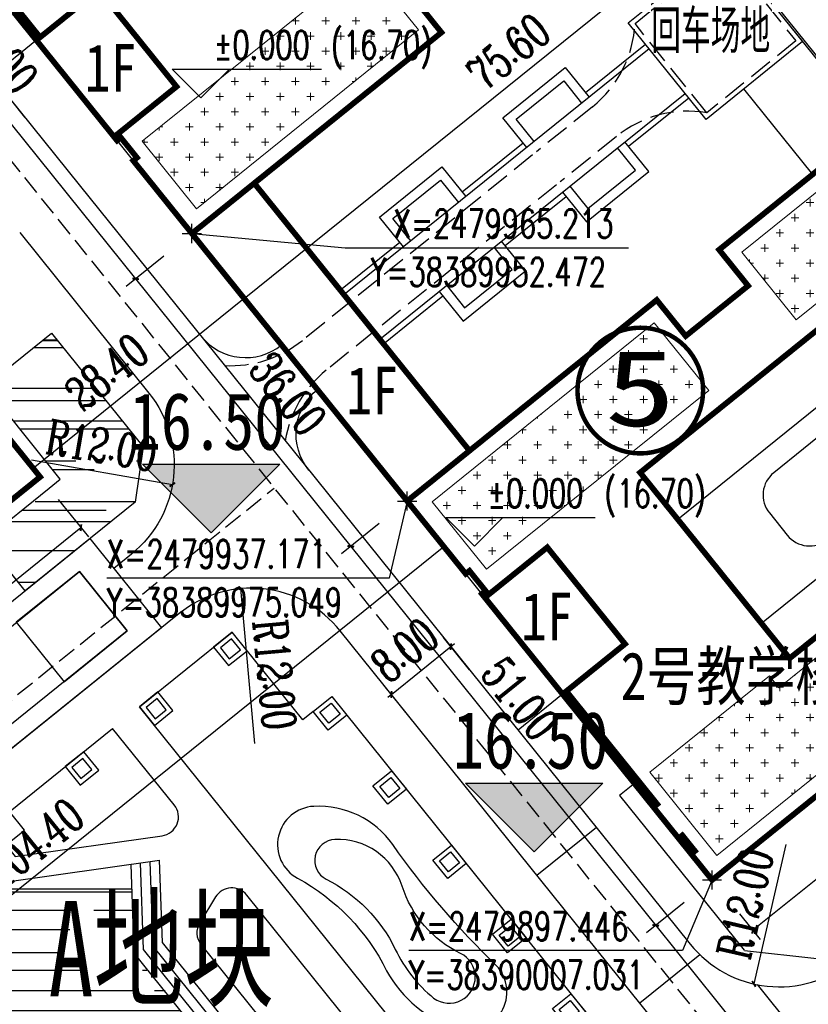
# Model space of a CAD drawing. Extents: x 38389316 to 38391210, y 2479116 to 2480544.
# Tile 23 of 68: x 38389934 to 38390017, y 2479884 to 2479988. Entities that reach past the tile are written whole.
import ezdxf
from ezdxf.enums import TextEntityAlignment as Align

# ---------------------------------------------------------------- set-up
doc = ezdxf.new("R2010")
doc.units = 0
doc.header["$LTSCALE"] = 2
doc.linetypes.add('DASH', pattern=[0.35, 0.25, -0.1])
doc.layers.get('0').update_dxf_attribs({"linetype": 'CONTINUOUS', "lineweight": 9})
doc.layers.get('Defpoints').update_dxf_attribs({"linetype": 'CONTINUOUS', "lineweight": 9})
for name, color, linetype in [('DIM_COOR', 3, 'CONTINUOUS'), ('DIM_ELEV', 3, 'CONTINUOUS'), ('PUB_TEXT', 7, 'CONTINUOUS'), ('u-road', 4, 'CONTINUOUS'), ('ZJ', 7, 'CONTINUOUS'), ('建筑占地', 3, 'CONTINUOUS'), ('建筑轮廓', 2, 'CONTINUOUS'), ('文字', 7, 'CONTINUOUS'), ('校内道路中线', 1, 'CONTINUOUS'), ('道路', 33, 'CONTINUOUS')]:
    doc.layers.add(name, color=color, linetype=linetype)
for name, color, linetype, lineweight in [('图框文字', 7, 'CONTINUOUS', 9), ('尺寸标注', 7, 'CONTINUOUS', 9), ('屋顶绿化线', 126, 'CONTINUOUS', 9)]:
    doc.layers.add(name, color=color, linetype=linetype, lineweight=lineweight)
doc.styles.add('-宋体', font='txt', dxfattribs={"width": 0.8})
doc.styles.add('_TCH_DIM', font='SIMPLEX', dxfattribs={"bigfont": 'GBCBIG'})
doc.styles.add('_TCH_LABEL_T3', font='COMPLEX', dxfattribs={"width": 0.705882, "bigfont": 'GBCBIG'})
doc.styles.add('HZTXT', font='txt', dxfattribs={"width": 0.8})
doc.styles.add('中等线体', font='txt', dxfattribs={"width": 0.8})
doc.styles.add('宋体', font='txt', dxfattribs={"width": 0.8, "height": 8})
doc.dimstyles.new('_TCH_ARCH_M_M&&1', dxfattribs={"dimtxt": 1.275, "dimasz": 0.5, "dimexe": 1.25, "dimexo": 1.5, "dimgap": 0.6125, "dimtad": 1, "dimzin": 1, "dimdsep": 46, "dimtxsty": '_TCH_LABEL_T3', "dimblk": 'ARCHTICK', "dimcen": 0.09, "dimclrt": 7, "dimazin": 2, "dimtfac": 1, "dimtix": 1, "dimtmove": 2, "dimatfit": 3, "dimfxl": 1, "dimtolj": 1, "dimtzin": 0, "dimarcsym": 0})
pattern_1 = [(218.837284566, (31458374325.5, 22143120606.5), (-2232.08987889, 241.01301325), [793.75, -2381.25]), (128.837284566, (31458374265.2, 22143120048.5), (241.01301325, 2232.08987889), [793.75, -2381.25])]

# ---------------------------------------------------------------- blocks, each defined once
blk = doc.blocks.new('_ArchTick')
at = {"color": 0, "linetype": 'ByBlock', "const_width": 0.4}
blk.add_lwpolyline([(-0.5, -0.5), (0.5, 0.5)], dxfattribs=at)
blk = doc.blocks.new('*D83')
at = {"layer": 'Defpoints', "color": 0}
for p in [(38390067.84, 2479942.47), (38390070.17, 2479939.58), (38390008.95, 2479895.06)]:
    blk.add_point(p, dxfattribs=at)
at = {"layer": '尺寸标注', "color": 0, "lineweight": -2}
for p, q in [((38390068.78, 2479941.3), (38390070.95, 2479938.61)), ((38390011.28, 2479892.17), (38390070.17, 2479939.58)), ((38390009.89, 2479893.89), (38390012.06, 2479891.2))]:
    blk.add_line(p, q, dxfattribs=at)
at = {"layer": '尺寸标注', "color": 0, "lineweight": -2, "xscale": 0.5, "yscale": 0.5, "zscale": 0.5}
for p, rotation in [((38390070.17, 2479939.58), 38.83647354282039), ((38390011.28, 2479892.17), 218.8364735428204)]:
    blk.add_blockref('_ArchTick', p, dxfattribs=dict(at, rotation=rotation))
at = {"layer": '尺寸标注', "color": 7, "insert": (38390039, 2479918.02), "char_height": 3.5, "attachment_point": 5, "rotation": 38.8365, "style": '_TCH_LABEL_T3'}
blk.add_mtext('\\A1;75.60', dxfattribs=at)
blk = doc.blocks.new('*D85')
at = {"layer": 'Defpoints', "color": 0}
for p in [(38389954.64, 2479962.52), (38389932.51, 2479944.71), (38389935.84, 2479940.58)]:
    blk.add_point(p, dxfattribs=at)
at = {"layer": '尺寸标注', "color": 0, "lineweight": -2}
for p, q in [((38389955.58, 2479961.36), (38389958.75, 2479957.42)), ((38389957.96, 2479958.39), (38389935.84, 2479940.58)), ((38389933.45, 2479943.54), (38389936.62, 2479939.61))]:
    blk.add_line(p, q, dxfattribs=at)
at = {"layer": '尺寸标注', "color": 0, "lineweight": -2, "xscale": 0.5, "yscale": 0.5, "zscale": 0.5}
for p, rotation in [((38389957.96, 2479958.39), 38.83647025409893), ((38389935.84, 2479940.58), 218.836470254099)]:
    blk.add_blockref('_ArchTick', p, dxfattribs=dict(at, rotation=rotation))
at = {"layer": '尺寸标注', "color": 7, "insert": (38389943.55, 2479950.69), "char_height": 3.5, "attachment_point": 5, "rotation": 38.8365, "style": '_TCH_LABEL_T3'}
blk.add_mtext('\\A1;28.40', dxfattribs=at)
blk = doc.blocks.new('*D88')
at = {"layer": 'Defpoints', "color": 0}
for p in [(38389918.72, 2480003.51), (38389950.7, 2479963.78), (38389946.57, 2479960.46)]:
    blk.add_point(p, dxfattribs=at)
at = {"layer": '尺寸标注', "color": 0, "lineweight": -2}
for p, q in [((38389917.55, 2480002.57), (38389913.61, 2479999.4)), ((38389914.58, 2480000.18), (38389946.57, 2479960.46)), ((38389949.53, 2479962.84), (38389945.59, 2479959.67))]:
    blk.add_line(p, q, dxfattribs=at)
at = {"layer": '尺寸标注', "color": 0, "lineweight": -2, "xscale": 0.5, "yscale": 0.5, "zscale": 0.5}
for p, rotation in [((38389914.58, 2480000.18), 128.8364706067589), ((38389946.57, 2479960.46), 308.8364706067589)]:
    blk.add_blockref('_ArchTick', p, dxfattribs=dict(at, rotation=rotation))
at = {"layer": '尺寸标注', "color": 7, "insert": (38389932.31, 2479984.23), "char_height": 3.5, "attachment_point": 5, "rotation": 308.8365, "style": '_TCH_LABEL_T3'}
blk.add_mtext('\\A1;51.00', dxfattribs=at)
blk = doc.blocks.new('*D89')
at = {"layer": 'Defpoints', "color": 0}
for p in [(38389950.7, 2479963.78), (38389973.27, 2479935.74), (38389969.14, 2479932.42)]:
    blk.add_point(p, dxfattribs=at)
at = {"layer": '尺寸标注', "color": 0, "lineweight": -2}
for p, q in [((38389949.53, 2479962.84), (38389945.59, 2479959.67)), ((38389946.57, 2479960.46), (38389969.14, 2479932.42)), ((38389972.1, 2479934.8), (38389968.17, 2479931.63))]:
    blk.add_line(p, q, dxfattribs=at)
at = {"layer": '尺寸标注', "color": 0, "lineweight": -2, "xscale": 0.5, "yscale": 0.5, "zscale": 0.5}
for p, rotation in [((38389946.57, 2479960.46), 128.836470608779), ((38389969.14, 2479932.42), 308.8364706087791)]:
    blk.add_blockref('_ArchTick', p, dxfattribs=dict(at, rotation=rotation))
at = {"layer": '尺寸标注', "color": 7, "insert": (38389962.54, 2479948.4), "char_height": 3.5, "attachment_point": 5, "rotation": 308.8365, "style": '_TCH_LABEL_T3'}
blk.add_mtext('\\A1;36.00', dxfattribs=at)
blk = doc.blocks.new('*D90')
at = {"layer": 'Defpoints', "color": 0}
for p in [(38389973.27, 2479935.74), (38390005.25, 2479896.02), (38390001.12, 2479892.69)]:
    blk.add_point(p, dxfattribs=at)
at = {"layer": '尺寸标注', "color": 0, "lineweight": -2}
for p, q in [((38389972.1, 2479934.8), (38389968.17, 2479931.63)), ((38389969.14, 2479932.42), (38390001.12, 2479892.69)), ((38390004.09, 2479895.08), (38390000.15, 2479891.91))]:
    blk.add_line(p, q, dxfattribs=at)
at = {"layer": '尺寸标注', "color": 0, "lineweight": -2, "xscale": 0.5, "yscale": 0.5, "zscale": 0.5}
for p, rotation in [((38389969.14, 2479932.42), 128.8364706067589), ((38390001.12, 2479892.69), 308.8364706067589)]:
    blk.add_blockref('_ArchTick', p, dxfattribs=dict(at, rotation=rotation))
at = {"layer": '尺寸标注', "color": 7, "insert": (38389986.87, 2479916.47), "char_height": 3.5, "attachment_point": 5, "rotation": 308.8365, "style": '_TCH_LABEL_T3'}
blk.add_mtext('\\A1;51.00', dxfattribs=at)
blk = doc.blocks.new('*D102')
at = {"layer": 'Defpoints', "color": 0}
for p in [(38389982.24, 2479928.24), (38389897.59, 2479866.9), (38389900.92, 2479862.77)]:
    blk.add_point(p, dxfattribs=at)
at = {"layer": '尺寸标注', "color": 0, "lineweight": -2}
for p, q in [((38389981.3, 2479929.41), (38389978.13, 2479933.34)), ((38389978.91, 2479932.37), (38389897.59, 2479866.9)), ((38389899.98, 2479863.94), (38389896.81, 2479867.87))]:
    blk.add_line(p, q, dxfattribs=at)
at = {"layer": '尺寸标注', "color": 0, "lineweight": -2, "xscale": 0.5, "yscale": 0.5, "zscale": 0.5}
for p, rotation in [((38389978.91, 2479932.37), 38.83647059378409), ((38389897.59, 2479866.9), 218.8364705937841)]:
    blk.add_blockref('_ArchTick', p, dxfattribs=dict(at, rotation=rotation))
at = {"layer": '尺寸标注', "color": 7, "insert": (38389935.94, 2479901.31), "char_height": 3.5, "attachment_point": 5, "rotation": 38.8365, "style": '_TCH_LABEL_T3'}
blk.add_mtext('\\A1;104.40', dxfattribs=at)
blk = doc.blocks.new('hyvahavb')
at = {"layer": 'DIM_ELEV'}
blk.add_hatch(color=10, dxfattribs=at).paths.add_polyline_path([(-173.18, -4360.83), (-182.18, -4351.83), (-164.18, -4351.83)])
at = {"layer": 'DIM_ELEV', "color": 10}
for p, q in [((-173.18, -4360.83), (-182.18, -4351.83)), ((-182.18, -4351.83), (-164.18, -4351.83)), ((-173.18, -4360.83), (-164.18, -4351.83))]:
    blk.add_line(p, q, dxfattribs=at)
blk = doc.blocks.new('*D103')
at = {"layer": 'Defpoints', "color": 0}
for p in [(38389937.52, 2479938.5), (38389901.53, 2479909.53), (38389904.86, 2479905.4)]:
    blk.add_point(p, dxfattribs=at)
at = {"layer": '尺寸标注', "color": 0, "lineweight": -2}
for p, q in [((38389938.46, 2479937.33), (38389941.63, 2479933.4)), ((38389940.84, 2479934.37), (38389904.86, 2479905.4)), ((38389902.47, 2479908.36), (38389905.64, 2479904.43))]:
    blk.add_line(p, q, dxfattribs=at)
at = {"layer": '尺寸标注', "color": 0, "lineweight": -2, "xscale": 0.5, "yscale": 0.5, "zscale": 0.5}
for p, rotation in [((38389940.84, 2479934.37), 38.83647047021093), ((38389904.86, 2479905.4), 218.8364704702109)]:
    blk.add_blockref('_ArchTick', p, dxfattribs=dict(at, rotation=rotation))
at = {"layer": '尺寸标注', "color": 7, "insert": (38389922.53, 2479923.16), "char_height": 3.5, "attachment_point": 5, "rotation": 38.8365, "style": '_TCH_LABEL_T3'}
blk.add_mtext('\\A1;46.20', dxfattribs=at)
blk = doc.blocks.new('JHAJAVHB')
at = {"layer": '道路'}
h = blk.add_hatch(dxfattribs=at)
h.set_pattern_fill('AR-RROOF', color=170, scale=5, style=0)
h.set_pattern_definition([(77.672934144, (27771340.876, -34495599.234), (9.1860816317, 12.2922456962), [95.25, -12.7, 31.75, -6.35]), (77.672934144, (27771345.781, -34495591.661), (6.8951139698, -8.0066455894), [19.05, -2.0955, 38.1, -4.7625]), (77.672934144, (27771346.827, -34495597.2843), (11.2059145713, 31.3504170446), [50.8, -8.89, 25.4, -6.35])])
h.paths.add_polyline_path([(38389983.31, 2479843.98), (38389985.2, 2479854.1), (38389962.93, 2479852.23), (38389957.37, 2479859.14), (38389951.14, 2479854.12), (38389955.43, 2479848.79), (38389951.74, 2479837.91), (38389971.49, 2479813.38), (38389969.15, 2479811.49), (38389975.64, 2479803.44), (38389980.46, 2479802.92), (38389982.67, 2479804.69), (38389988.63, 2479804.05), (38389995.39, 2479795.65), (38390001.24, 2479800.35), (38389999.67, 2479802.3), (38390001.62, 2479803.86), (38390008.29, 2479821.83), (38389999.28, 2479824.15)])
at = {"layer": '道路', "flags": 128}
for points in [[(38390002.95, 2479868.23), (38390004.89, 2479869.8), (38390003.33, 2479871.74), (38390001.38, 2479870.18)], [(38390003.02, 2479868.93), (38390004.19, 2479869.87), (38390003.25, 2479871.04), (38390002.08, 2479870.1)], [(38390009.22, 2479860.44), (38390011.17, 2479862.01), (38390009.6, 2479863.95), (38390007.65, 2479862.39)], [(38390009.29, 2479861.14), (38390010.46, 2479862.08), (38390009.52, 2479863.25), (38390008.35, 2479862.31)], [(38390015.49, 2479852.65), (38390017.44, 2479854.22), (38390015.87, 2479856.16), (38390013.92, 2479854.6)], [(38390015.57, 2479853.35), (38390016.73, 2479854.29), (38390015.79, 2479855.46), (38390014.62, 2479854.52)], [(38390021.76, 2479844.86), (38390023.71, 2479846.43), (38390022.14, 2479848.37), (38390020.19, 2479846.81)], [(38390021.84, 2479845.56), (38390023, 2479846.5), (38390022.06, 2479847.67), (38390020.9, 2479846.73)], [(38390028.03, 2479837.07), (38390029.98, 2479838.64), (38390028.41, 2479840.59), (38390026.46, 2479839.02)], [(38390028.11, 2479837.77), (38390029.28, 2479838.71), (38390028.34, 2479839.88), (38390027.17, 2479838.94)], [(38390030.83, 2479827.38), (38390032.77, 2479828.95), (38390034.34, 2479827), (38390032.39, 2479825.43)], [(38390031.53, 2479827.3), (38390032.7, 2479828.25), (38390033.64, 2479827.08), (38390032.47, 2479826.14)], [(38390023.04, 2479821.11), (38390024.98, 2479822.68), (38390026.55, 2479820.73), (38390024.6, 2479819.16)], [(38390023.74, 2479821.03), (38390024.91, 2479821.97), (38390025.85, 2479820.81), (38390024.68, 2479819.87)], [(38390015.25, 2479814.84), (38390017.2, 2479816.41), (38390018.76, 2479814.46), (38390016.82, 2479812.89)], [(38390015.95, 2479814.76), (38390017.12, 2479815.7), (38390018.06, 2479814.53), (38390016.89, 2479813.59)], [(38390007.46, 2479808.57), (38390009.41, 2479810.14), (38390010.97, 2479808.19), (38390009.03, 2479806.62)]]:
    blk.add_lwpolyline(points, close=True, dxfattribs=at)
for points in [[(38390029.98, 2479838.64), (38390002.7, 2479872.52)], [(38389989.93, 2479862.24), (38390024.6, 2479819.16)], [(38389985.2, 2479854.1), (38389983.31, 2479843.98), (38389999.28, 2479824.15), (38390008.29, 2479821.83)], [(38389986.23, 2479854.18), (38389984.38, 2479844.25), (38389999.85, 2479825.03), (38390008.65, 2479822.78)], [(38389987.26, 2479854.27), (38389985.45, 2479844.52), (38390000.42, 2479825.92), (38390009, 2479823.72)], [(38389988.3, 2479854.36), (38389986.51, 2479844.79), (38390000.99, 2479826.8), (38390009.35, 2479824.66)], [(38390028.03, 2479837.07), (38390026.94, 2479836.19), (38390033.02, 2479828.64)], [(38390024.6, 2479819.16), (38390034.34, 2479827)], [(38390003.18, 2479801.92), (38390001.62, 2479803.86), (38390009.35, 2479824.66)], [(38390009.03, 2479806.62), (38390021.8, 2479816.9)]]:
    blk.add_lwpolyline(points, dxfattribs=at)
for points in [[(38389998.74, 2479858.98, -0.766223), (38390006.12, 2479861.51, 0.046556), (38390016.17, 2479848.2, -0.25748), (38390018.32, 2479839.26, -0.756053), (38390010.6, 2479839.2, 0.153799), (38390003.12, 2479850.39, -0.195724), (38389998.74, 2479858.98, -0.112942)], [(38390001.36, 2479855.83, -1.091515), (38390006.54, 2479857.58, 0.203195), (38390012.12, 2479850.09, -0.335902), (38390015.4, 2479842.16, -0.773522), (38390011.14, 2479842.16, 0.164433), (38390005.5, 2479850.81, -0.108045), (38390001.36, 2479855.83, -8.841636)], [(38390007.74, 2479834.37, -0.517266), (38390006.84, 2479831.23), (38390003.85, 2479830.17, -0.31816), (38390001.62, 2479830.81), (38389990.52, 2479844.59, -0.308042), (38389990.34, 2479846.83), (38389991.94, 2479849.64, -0.529003), (38389995.23, 2479849.9), (38390007.74, 2479834.37)], [(38390009.03, 2479806.62), (38390006.48, 2479809.78), (38390011.91, 2479824.37, -0.58187), (38390015.34, 2479824.93), (38390021.8, 2479816.9)]]:
    blk.add_lwpolyline(points, format="xyb", dxfattribs=at)
blk = doc.blocks.new('*D133')
at = {"layer": 'Defpoints', "color": 0}
for p in [(38390014.53, 2480008.69), (38390016.85, 2480005.8), (38389955.64, 2479961.28)]:
    blk.add_point(p, dxfattribs=at)
at = {"layer": '尺寸标注', "color": 0, "lineweight": -2}
for p, q in [((38390015.47, 2480007.52), (38390017.64, 2480004.83)), ((38389957.96, 2479958.39), (38390016.85, 2480005.8)), ((38389956.58, 2479960.11), (38389958.75, 2479957.42))]:
    blk.add_line(p, q, dxfattribs=at)
at = {"layer": '尺寸标注', "color": 0, "lineweight": -2, "xscale": 0.5, "yscale": 0.5, "zscale": 0.5}
for p, rotation in [((38390016.85, 2480005.8), 38.83647354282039), ((38389957.96, 2479958.39), 218.8364735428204)]:
    blk.add_blockref('_ArchTick', p, dxfattribs=dict(at, rotation=rotation))
at = {"layer": '尺寸标注', "color": 7, "insert": (38389985.68, 2479984.24), "char_height": 3.5, "attachment_point": 5, "rotation": 38.8365, "style": '_TCH_LABEL_T3'}
blk.add_mtext('\\A1;75.60', dxfattribs=at)
blk = doc.blocks.new('A$C7AE81329')
at = {"layer": '建筑轮廓', "const_width": 0.6, "flags": 128}
for points in [[(0.5, 128.2), (0.5, 113.6), (0, 113.6), (0, 113), (8.4, 113), (8.4, 100), (0, 100), (0, 99.5), (0.5, 99.5), (0.5, 96.8), (0, 96.8), (0, 87), (33.6, 87), (33.6, 91.85)], [(0, 138), (0, 99.5), (0.5, 99.5), (0.5, 96.8), (0, 96.8), (0, 96.8), (0, 96.8), (0, 87), (33.6, 87), (33.6, 91.85)], [(33.6, 0), (0, 0), (0, 3.5), (0.5, 3.5), (0.5, 5.6), (0, 5.6), (0, 9.8), (0.5, 9.8), (0.5, 24.4), (0, 24.4), (0, 25), (8.4, 25), (8.4, 38), (0, 38), (0, 38.5), (0.5, 38.5), (0.5, 41.2), (0, 41.2), (0, 51), (33.6, 51), (33.6, 46.15), (42, 46.15), (42, 51), (75.6, 51)], [(33.6, 0), (0, 0), (0, 38.5), (0.5, 38.5), (0.5, 41.2), (0, 41.2), (0, 41.2), (0, 41.2), (0, 51), (33.6, 51), (33.6, 46.15), (42, 46.15), (42, 51), (75.6, 51)]]:
    blk.add_lwpolyline(points, dxfattribs=at)
for points in [[(0, 87), (8.4, 87), (8.4, 51), (0, 51)], [(46.27, 17.5), (46.27, 13), (20.9, 13), (20.9, 38), (54.7, 38), (54.7, 17.5), (54.7, 17.5), (54.7, 17.5)]]:
    blk.add_lwpolyline(points, close=True, dxfattribs=at)
blk = doc.blocks.new('*D145')
at = {"layer": 'Defpoints', "color": 0}
for p in [(38390005.26, 2479896.02), (38390039.75, 2479853.18), (38390035.61, 2479849.85)]:
    blk.add_point(p, dxfattribs=at)
at = {"layer": '尺寸标注', "color": 0, "lineweight": -2}
for p, q in [((38390004.09, 2479895.08), (38390000.15, 2479891.91)), ((38390001.12, 2479892.69), (38390035.61, 2479849.85)), ((38390038.58, 2479852.24), (38390034.64, 2479849.07))]:
    blk.add_line(p, q, dxfattribs=at)
at = {"layer": '尺寸标注', "color": 0, "lineweight": -2, "xscale": 0.5, "yscale": 0.5, "zscale": 0.5}
for p, rotation in [((38390001.12, 2479892.69), 128.8364706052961), ((38390035.61, 2479849.85), 308.8364706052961)]:
    blk.add_blockref('_ArchTick', p, dxfattribs=dict(at, rotation=rotation))
at = {"layer": '尺寸标注', "color": 7, "insert": (38390018.85, 2479876.74), "char_height": 3.5, "attachment_point": 5, "rotation": 308.8365, "style": '_TCH_LABEL_T3'}
blk.add_mtext('\\A1;55.00', dxfattribs=at)
blk = doc.blocks.new('*D163')
at = {"layer": 'Defpoints', "color": 0}
for p in [(38390014.08, 2479898.25), (38390011.41, 2479886.55)]:
    blk.add_point(p, dxfattribs=at)
at = {"layer": '尺寸标注', "color": 0, "lineweight": -2}
blk.add_line((38390014.75, 2479901.17), (38390011.41, 2479886.55), dxfattribs=at)
at = {"layer": '尺寸标注', "color": 0, "lineweight": -2, "xscale": 0.5, "yscale": 0.5, "zscale": 0.5, "rotation": 257.1131432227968}
blk.add_blockref('_ArchTick', (38390011.41, 2479886.55), dxfattribs=at)
at = {"layer": '尺寸标注', "color": 7, "insert": (38390010.51, 2479894.96), "char_height": 3.5, "attachment_point": 5, "rotation": 77.1131, "style": '_TCH_LABEL_T3'}
blk.add_mtext('\\A1;R12.00', dxfattribs=at)
blk = doc.blocks.new('*D164')
at = {"layer": 'Defpoints', "color": 0}
for p in [(38389957.62, 2479927.99), (38389958.68, 2479916.04)]:
    blk.add_point(p, dxfattribs=at)
at = {"layer": '尺寸标注', "color": 0, "lineweight": -2}
blk.add_line((38389959.06, 2479911.77), (38389957.62, 2479927.99), dxfattribs=at)
at = {"layer": '尺寸标注', "color": 0, "lineweight": -2, "xscale": 0.5, "yscale": 0.5, "zscale": 0.5, "rotation": 95.08809335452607}
blk.add_blockref('_ArchTick', (38389957.62, 2479927.99), dxfattribs=at)
at = {"layer": '尺寸标注', "color": 7, "insert": (38389961.18, 2479918.98), "char_height": 3.5, "attachment_point": 5, "rotation": 275.0881, "style": '_TCH_LABEL_T3'}
blk.add_mtext('\\A1;R12.00', dxfattribs=at)
blk = doc.blocks.new('*D165')
at = {"layer": 'Defpoints', "color": 0}
for p in [(38389938.61, 2479940.96), (38389950.43, 2479938.89)]:
    blk.add_point(p, dxfattribs=at)
at = {"layer": '尺寸标注', "color": 0, "lineweight": -2}
blk.add_line((38389935.66, 2479941.48), (38389950.43, 2479938.89), dxfattribs=at)
at = {"layer": '尺寸标注', "color": 0, "lineweight": -2, "xscale": 0.5, "yscale": 0.5, "zscale": 0.5, "rotation": 350.0757202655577}
blk.add_blockref('_ArchTick', (38389950.43, 2479938.89), dxfattribs=at)
at = {"layer": '尺寸标注', "color": 7, "insert": (38389943.03, 2479942.98), "char_height": 3.5, "attachment_point": 5, "rotation": 350.0757, "style": '_TCH_LABEL_T3'}
blk.add_mtext('\\A1;R12.00', dxfattribs=at)
blk = doc.blocks.new('*D208')
at = {"layer": 'Defpoints', "color": 0}
for p in [(38389979.63, 2479921.91), (38389982.53, 2479918.31), (38389976.29, 2479913.29)]:
    blk.add_point(p, dxfattribs=at)
at = {"layer": '尺寸标注', "color": 0, "lineweight": -2}
for p, q in [((38389981.58, 2479919.48), (38389978.85, 2479922.88)), ((38389979.63, 2479921.91), (38389980.02, 2479922.22)), ((38389973.4, 2479916.89), (38389979.63, 2479921.91)), ((38389975.35, 2479914.46), (38389972.61, 2479917.87)), ((38389973.4, 2479916.89), (38389973.01, 2479916.58))]:
    blk.add_line(p, q, dxfattribs=at)
at = {"layer": '尺寸标注', "color": 0, "lineweight": -2, "xscale": 0.5, "yscale": 0.5, "zscale": 0.5}
for p, rotation in [((38389979.63, 2479921.91), 218.8364953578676), ((38389973.4, 2479916.89), 38.83649535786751)]:
    blk.add_blockref('_ArchTick', p, dxfattribs=dict(at, rotation=rotation))
at = {"layer": '尺寸标注', "color": 7, "insert": (38389974.79, 2479921.54), "char_height": 3.5, "attachment_point": 5, "rotation": 38.8365, "style": '_TCH_LABEL_T3'}
blk.add_mtext('\\A1;8.00', dxfattribs=at)
blk = doc.blocks.new('*D209')
at = {"layer": 'Defpoints', "color": 0}
for p in [(38389932.99, 2479979.84), (38389935.88, 2479976.24), (38389929.65, 2479971.23)]:
    blk.add_point(p, dxfattribs=at)
at = {"layer": '尺寸标注', "color": 0, "lineweight": -2}
for p, q in [((38389934.94, 2479977.41), (38389932.21, 2479980.82)), ((38389932.99, 2479979.84), (38389933.38, 2479980.16)), ((38389926.76, 2479974.83), (38389932.99, 2479979.84)), ((38389928.71, 2479972.4), (38389925.97, 2479975.8)), ((38389926.76, 2479974.83), (38389926.37, 2479974.51))]:
    blk.add_line(p, q, dxfattribs=at)
at = {"layer": '尺寸标注', "color": 0, "lineweight": -2, "xscale": 0.5, "yscale": 0.5, "zscale": 0.5}
for p, rotation in [((38389932.99, 2479979.84), 218.8364953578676), ((38389926.76, 2479974.83), 38.83649535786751)]:
    blk.add_blockref('_ArchTick', p, dxfattribs=dict(at, rotation=rotation))
at = {"layer": '尺寸标注', "color": 7, "insert": (38389928.15, 2479979.48), "char_height": 3.5, "attachment_point": 5, "rotation": 38.8365, "style": '_TCH_LABEL_T3'}
blk.add_mtext('\\A1;8.00', dxfattribs=at)
blk = doc.blocks.new('A$C53DE62AB')
at = {"layer": '道路'}
for p, q in [((7580, 33000), (7580, 29000)), ((7900, 33000), (7900, 29000)), ((8220, 33000), (8220, 29000)), ((8540, 33000), (8540, 29000)), ((8860, 33000), (8860, 29000)), ((9180, 33000), (9180, 29000)), ((9500, 33000), (9500, 29000)), ((9820, 33000), (9820, 29000)), ((10140, 33000), (10140, 29000)), ((10460, 33000), (10460, 29000)), ((10780, 33000), (10780, 29000)), ((11100, 33000), (11100, 29000)), ((500, 26500), (4500, 26500)), ((500, 26180), (4500, 26180)), ((500, 25860), (4500, 25860)), ((500, 25540), (4500, 25540)), ((500, 25220), (4500, 25220)), ((500, 24900), (4500, 24900)), ((500, 24580), (4500, 24580)), ((500, 24260), (4500, 24260)), ((500, 23940), (4500, 23940)), ((500, 23620), (4500, 23620)), ((500, 23300), (4500, 23300)), ((500, 22980), (4500, 22980)), ((500, 11020), (4500, 11020)), ((500, 10700), (4500, 10700)), ((500, 10380), (4500, 10380)), ((500, 10060), (4500, 10060)), ((500, 9740), (4500, 9740)), ((500, 9420), (4500, 9420)), ((500, 9100), (4500, 9100)), ((500, 8780), (4500, 8780)), ((500, 8460), (4500, 8460)), ((500, 8140), (4500, 8140)), ((500, 7820), (4500, 7820)), ((500, 7500), (4500, 7500)), ((7580, 1000), (7580, 5000)), ((7900, 1000), (7900, 5000)), ((8220, 1000), (8220, 5000)), ((8540, 1000), (8540, 5000)), ((8860, 1000), (8860, 5000)), ((9180, 1000), (9180, 5000)), ((9500, 1000), (9500, 5000)), ((9820, 1000), (9820, 5000)), ((10140, 1000), (10140, 5000)), ((10460, 1000), (10460, 5000)), ((10780, 1000), (10780, 5000)), ((11100, 1000), (11100, 5000))]:
    blk.add_line(p, q, dxfattribs=at)
for points in [[(500, 27000), (500, 35000), (-1, 34999), (0, 27000)], [(0, 27000), (500, 27000), (500, 22980), (0, 22980)], [(0, 7000), (500, 7000), (500, 11020), (0, 11020)], [(500, 7000), (500, -1000), (-1, -999), (0, 7000)]]:
    blk.add_lwpolyline(points, close=True, dxfattribs=at)
for points in [[(13099, 33000), (13099, 35000), (500, 35000), (500, 33000), (13099, 33000)], [(13099, 29000), (4500, 29000), (4500, 5000), (13099, 5000)], [(12900, 29000), (12899, 5000)], [(13100, 29000), (13099, 5000)], [(12900, 28800), (4700, 28800), (4700, 5200), (12899, 5200)], [(13099, -1000), (13099, 1000), (500, 1000), (500, -1000), (13099, -1000)]]:
    blk.add_lwpolyline(points, dxfattribs=at)
at = {"layer": '道路', "linetype": 'DASH', "ltscale": 1.5}
for points in [[(0, 22980), (0, 11020)], [(200, 22980), (200, 11020)]]:
    blk.add_lwpolyline(points, dxfattribs=at)
blk = doc.blocks.new('A$C76C23CDA')
at = {"layer": '屋顶绿化线'}
h = blk.add_hatch(dxfattribs=at)
h.set_pattern_fill('CROSS', color=256, style=0)
h.set_pattern_definition(pattern_1)
h.paths.add_polyline_path([(30200, 134600), (0, 134600), (0, 125000), (30200, 125000)])
h.paths.add_polyline_path([(71900, 134600), (42000, 134600), (42000, 125000), (55800, 125000), (55800, 123400), (71900, 123400)])
h.paths.add_polyline_path([(42000, 87000), (71900, 87000), (71900, 96100), (42000, 96100)])
h.paths.add_polyline_path([(10300, 96100), (30200, 96100), (30200, 87000), (10300, 87000)])
h = blk.add_hatch(dxfattribs=at)
h.set_pattern_fill('CROSS', color=256, style=0)
h.set_pattern_definition(pattern_1)
h.paths.add_polyline_path([(10300, 38500), (30200, 38500), (30200, 47600), (10300, 47600)])
h.paths.add_polyline_path([(42000, 47600), (71900, 47600), (71900, 38500), (42000, 38500)])
edge = h.paths.add_edge_path()
edge.add_line((30200, 0), (0, 0))
edge.add_line((0, 0), (0, 9600))
edge.add_line((0, 9600), (30200, 9600))
edge.add_line((30200, 9600), (30200, 0))
h.paths.add_polyline_path([(71900, 0), (42000, 0), (42000, 9600), (55800, 9600), (55800, 11200), (71900, 11200)])
for points in [[(42000, 87000), (71900, 87000), (71900, 96100), (42000, 96100)], [(10300, 38500), (30200, 38500), (30200, 47600), (10300, 47600)], [(42000, 47600), (71900, 47600), (71900, 38500), (42000, 38500)], [(71900, 0), (42000, 0), (42000, 9600), (55800, 9600), (55800, 11200), (71900, 11200)]]:
    blk.add_lwpolyline(points, close=True, dxfattribs=at)

msp = doc.modelspace()

# ---------------------------------------------------------------- hatches: boundary and pattern name
at = {"layer": '道路'}
h = msp.add_hatch(dxfattribs=at)
h.set_pattern_fill('AR-RROOF', color=170, scale=5, style=0)
h.set_pattern_definition([(7e-06, (38390256.522, 2480347.759), (13.97, 6.35), [95.25, -12.7, 31.75, -6.35]), (7e-06, (38390264.967, 2480350.934), (-6.35, 8.4455), [19.05, -2.0955, 38.1, -4.7625]), (7e-06, (38390259.697, 2480353.1564), (33.02, 4.254504), [50.8, -8.89, 25.4, -6.35])])
h.paths.add_polyline_path([(38389935.281, 2479943.671), (38389930.829, 2479949.201), (38389937.759, 2479954.781), (38389947.352, 2479942.865), (38389946.52, 2479937.058), (38389934.986, 2479927.772), (38389930.723, 2479933.068), (38389937.499, 2479938.524), (38389938.668, 2479939.465)])

# ---------------------------------------------------------------- linework, layer by layer
at = {"layer": 'DIM_COOR', "color": 3}
for p, q in [((38389952.472, 2479964.213), (38389952.472, 2479966.213)), ((38389951.472, 2479965.213), (38389953.472, 2479965.213)), ((38389952.472, 2479965.213), (38389968.544, 2479963.717)), ((38389968.544, 2479963.717), (38389998.244, 2479963.717)), ((38389975.049, 2479936.171), (38389975.049, 2479938.171)), ((38389975.049, 2479937.171), (38389973.155, 2479929.085)), ((38389974.049, 2479937.171), (38389976.049, 2479937.171)), ((38389973.155, 2479929.085), (38389943.565, 2479929.085)), ((38390007.031, 2479896.446), (38390007.031, 2479898.446)), ((38390007.031, 2479897.446), (38390003.928, 2479890.04)), ((38390006.031, 2479897.446), (38390008.031, 2479897.446)), ((38390003.928, 2479890.04), (38389975.218, 2479890.04))]:
    msp.add_line(p, q, dxfattribs=at)
at = {"layer": 'DIM_ELEV', "color": 3}
for p, q in [((38389953.404, 2479979.428), (38389950.404, 2479982.428)), ((38389950.404, 2479982.428), (38389966.054, 2479982.428)), ((38389953.404, 2479979.428), (38389956.404, 2479982.428)), ((38389982.1, 2479932.435), (38389979.1, 2479935.435)), ((38389979.1, 2479935.435), (38389994.75, 2479935.435)), ((38389982.1, 2479932.435), (38389985.1, 2479935.435))]:
    msp.add_line(p, q, dxfattribs=at)
at = {"layer": 'u-road', "flags": 128}
for points in [[(38390052.726, 2479967.615), (38389984.999, 2480051.74, 0.4142162), (38389968.126, 2480053.562), (38389920.144, 2480014.932, 0.4142095), (38389918.322, 2479998.06), (38389940.647, 2479970.329)], [(38389934.416, 2479965.312), (38389947.961, 2479948.488, -0.4142043), (38389946.139, 2479931.615), (38389944.272, 2479930.112)], [(38389964.101, 2479941.197), (38390004.737, 2479890.722, 0.4142136), (38390021.609, 2479888.9), (38390059.468, 2479919.379)], [(38389930.18, 2479741.089), (38390032.929, 2479823.81, 0.4142135), (38390034.751, 2479840.683), (38389968.028, 2479923.562, 0.4142136), (38389951.156, 2479925.384), (38389860.642, 2479852.516, 0.4142187), (38389859.731, 2479844.079), (38389866.128, 2479836.133)]]:
    msp.add_lwpolyline(points, format="xyb", dxfattribs=at)
for points in [[(38389940.647, 2479970.329), (38389964.101, 2479941.197)], [(38389994.892, 2479902.95), (38389988.661, 2479897.933)], [(38390005.752, 2479889.611), (38389999.447, 2479884.535)], [(38390011.75, 2479886.476), (38390018.964, 2479877.515)]]:
    msp.add_lwpolyline(points, dxfattribs=at)
at = {"layer": 'ZJ', "color": 3, "linetype": 'Continuous', "const_width": 0.471}
msp.add_lwpolyline([(38390006.087, 2479948.748, 1), (38389992.91, 2479948.748, 1)], format="xyb", close=True, dxfattribs=at)
at = {"layer": '建筑占地', "color": 6, "flags": 128}
for points in [[(38389979.389, 2480052.332), (38390011.372, 2480012.607), (38389985.2, 2479991.536), (38389982.159, 2479995.313), (38389975.615, 2479990.046), (38389978.612, 2479986.324), (38389959.028, 2479970.465), (38389981.604, 2479942.423), (38390001.233, 2479958.226), (38390004.274, 2479954.449), (38390010.817, 2479959.716), (38390007.776, 2479963.494), (38390033.948, 2479984.565), (38390065.931, 2479944.84), (38390039.759, 2479923.769), (38390036.717, 2479927.547), (38390030.174, 2479922.279), (38390033.216, 2479918.501), (38390007.044, 2479897.43), (38389920.502, 2480004.922), (38389946.674, 2480025.993), (38389949.716, 2480022.216), (38389956.259, 2480027.483), (38389953.217, 2480031.261)], [(38389917.495, 2479963.372), (38389936.559, 2479939.692), (38389900.572, 2479910.72), (38389881.509, 2479934.398)], [(38389999.48, 2479940.152), (38390025.808, 2479961.349), (38390038.663, 2479945.381), (38390032.097, 2479940.094), (38390034.919, 2479936.589), (38390015.158, 2479920.679)]]:
    msp.add_lwpolyline(points, close=True, dxfattribs=at)
at = {"layer": '建筑轮廓', "const_width": 0.6, "flags": 128}
msp.add_lwpolyline([(38389917.495, 2479963.372), (38389881.508, 2479934.399), (38389900.572, 2479910.72), (38389936.559, 2479939.692)], close=True, dxfattribs=at)
at = {"layer": '校内道路中线', "color": 10, "linetype": 'DASH', "ltscale": 4, "flags": 128}
for points in [[(38389986.989, 2480073.883), (38389917.636, 2480018.047, 0.4142106), (38389915.207, 2479995.551), (38390117.867, 2479743.822)], [(38389902.664, 2479726.647), (38389851.334, 2479790.405, -0.2494295), (38389845.336, 2479821.772), (38389853.231, 2479847.298, -0.149354), (38389859.796, 2479856.968), (38389961.11, 2479938.533)]]:
    msp.add_lwpolyline(points, format="xyb", dxfattribs=at)
at = {"layer": '道路'}
msp.add_lwpolyline([(38389998.241, 2479987.297), (38390008.368, 2479995.449), (38390016.52, 2479985.323), (38390006.394, 2479977.171)], close=True, dxfattribs=at)
at = {"layer": '道路', "color": 3, "linetype": 'DASH', "ltscale": 5}
msp.add_lwpolyline([(38389998.944, 2479987.221), (38390008.292, 2479994.746), (38390015.817, 2479985.399), (38390006.47, 2479977.874)], close=True, dxfattribs=at)
for points in [[(38389998.944, 2479987.221, -0.2134218), (38389994.486, 2479978.496), (38389988.601, 2479973.758)], [(38390006.47, 2479977.874, 0.2134218), (38389996.994, 2479975.381), (38389991.109, 2479970.642)], [(38389988.211, 2479973.445), (38389964.062, 2479954.002, -0.1844829), (38389955.914, 2479951.366)], [(38389990.72, 2479970.329), (38389966.57, 2479950.886, 0.1844783), (38389962.255, 2479943.49)]]:
    msp.add_lwpolyline(points, format="xyb", dxfattribs=at)
at = {"layer": '道路', "flags": 128}
for points in [[(38389936.167, 2479985.466), (38389931.492, 2479981.702)], [(38390017.578, 2479971.411), (38390010.366, 2479980.369)], [(38390029.758, 2479956.441), (38390003.431, 2479935.245)], [(38389935.281, 2479943.671), (38389930.829, 2479949.201), (38389937.759, 2479954.781), (38389947.352, 2479942.865), (38389946.52, 2479937.058), (38389934.986, 2479927.772), (38389930.723, 2479933.068), (38389937.499, 2479938.524), (38389938.668, 2479939.465), (38389935.281, 2479943.671)], [(38390038.538, 2479945.536), (38390012.21, 2479924.34)], [(38389934.986, 2479927.772), (38389929.828, 2479934.18)], [(38389926.65, 2479921.061), (38389941.762, 2479933.227), (38389949.287, 2479923.879)], [(38389928.627, 2479920.085), (38389940.679, 2479929.788), (38389945.696, 2479923.556), (38389914.368, 2479898.335), (38389909.351, 2479904.566), (38389921.533, 2479914.373)], [(38389949.287, 2479923.88), (38389913.302, 2479894.909), (38389905.776, 2479904.256), (38389920.886, 2479916.42)], [(38390010.416, 2479890.046), (38390018.026, 2479889.225), (38390057.901, 2479921.327)], [(38389991.353, 2479916.92), (38389986.677, 2479913.156)], [(38389998.878, 2479907.573), (38389997.319, 2479906.317)], [(38389997.319, 2479906.317), (38390010.384, 2479890.086)]]:
    msp.add_lwpolyline(points, dxfattribs=at)
at = {"layer": '道路'}
for points in [[(38390000.436, 2479984.571), (38389968.422, 2479958.797)], [(38390000.06, 2479985.038), (38389993.751, 2479979.959)], [(38389987.584, 2479974.223), (38389985.076, 2479977.339), (38389991.619, 2479982.607), (38389994.127, 2479979.491)], [(38389988.363, 2479974.851), (38389986.482, 2479977.187), (38389991.467, 2479981.201), (38389993.348, 2479978.864)], [(38389972.185, 2479954.123), (38390004.199, 2479979.897)], [(38389998.266, 2479974.35), (38390004.575, 2479979.43)], [(38389991.347, 2479969.55), (38389993.855, 2479966.434), (38390000.398, 2479971.702), (38389997.89, 2479974.818)], [(38389987.208, 2479974.691), (38389980.82, 2479969.548)], [(38389992.126, 2479970.177), (38389994.007, 2479967.84), (38389998.992, 2479971.854), (38389997.111, 2479974.19)], [(38389974.654, 2479963.813), (38389972.145, 2479966.929), (38389978.688, 2479972.197), (38389981.197, 2479969.081)], [(38389975.433, 2479964.441), (38389973.551, 2479966.777), (38389978.536, 2479970.791), (38389980.418, 2479968.454)], [(38389985.336, 2479963.94), (38389991.723, 2479969.082)], [(38389978.416, 2479959.14), (38389980.925, 2479956.024), (38389987.468, 2479961.292), (38389984.959, 2479964.408)], [(38389974.277, 2479964.281), (38389968.046, 2479959.264)], [(38389979.195, 2479959.767), (38389981.077, 2479957.43), (38389986.062, 2479961.444), (38389984.18, 2479963.78)], [(38389972.561, 2479953.656), (38389978.793, 2479958.672)]]:
    msp.add_lwpolyline(points, dxfattribs=at)
at = {"layer": '道路', "flags": 128}
for points in [[(38389953.441, 2479954.438), (38389953.441, 2479954.438, 0.4142119), (38389961.877, 2479953.527), (38389961.879, 2479953.529)], [(38389964.729, 2479940.417), (38389964.729, 2479940.417, -0.4142152), (38389965.64, 2479948.853), (38389965.641, 2479948.855)], [(38390022.836, 2479947.659), (38390013.489, 2479940.133, 0.4142136), (38390013.033, 2479935.915), (38390014.915, 2479933.578, 0.4142136), (38390019.133, 2479933.123), (38390028.48, 2479940.648, 0.4142136), (38390028.935, 2479944.866), (38390027.054, 2479947.203, 0.4142136), (38390022.836, 2479947.659), (38390022.836, 2479947.659)]]:
    msp.add_lwpolyline(points, format="xyb", dxfattribs=at)
msp.add_lwpolyline([(38389940.679, 2479929.788), (38389934.058, 2479924.457), (38389939.075, 2479918.226), (38389945.696, 2479923.556)], close=True, dxfattribs=at)

# ---------------------------------------------------------------- block references
at = {"layer": 'DIM_ELEV', "color": 10, "xscale": 0.8, "yscale": 0.8, "zscale": 0.8, "rotation": 6.55795981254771e-06}
for p in [(38390093.034, 2483422.487), (38390126.923, 2483389.057)]:
    msp.add_blockref('hyvahavb', p, dxfattribs=at)
at = {"layer": '屋顶绿化线', "xscale": -0.0009999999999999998, "yscale": 0.001, "zscale": 0.001, "rotation": 38.83728456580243}
msp.add_blockref('A$C76C23CDA', (38390063.527, 2479945.114), dxfattribs=at)
at = {"layer": '建筑轮廓', "rotation": 38.8372698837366}
msp.add_blockref('A$C7AE81329', (38390007.03, 2479897.446), dxfattribs=at)
at = {"layer": '道路', "xscale": -0.001, "yscale": 0.001, "zscale": 0.001, "rotation": 38.83646750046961}
msp.add_blockref('A$C53DE62AB', (38390033.306, 2479985.36), dxfattribs=at)
at = {"layer": '道路', "xscale": -1, "rotation": 257.6729341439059}
msp.add_blockref('JHAJAVHB', (27771340.876, -34495599.234), dxfattribs=at)

# ---------------------------------------------------------------- texts
at = {"layer": 'DIM_ELEV', "color": 10, "style": '-宋体', "width": 0.8}
for p in [(38389945.956, 2479942.539), (38389979.845, 2479909.109)]:
    msp.add_text('16.50', height=6, rotation=0.00001, dxfattribs=at).set_placement(p)
at = {"layer": 'PUB_TEXT', "color": 7, "style": '_TCH_DIM', "width": 0.705882}
for s, p in [('%%P0.000', (38389954.754, 2479983.478)), ('X=2479965.213', (38389973.644, 2479964.767)), ('Y=38389952.472', (38389971.244, 2479959.692)), ('%%P0.000', (38389983.45, 2479936.485)), ('X=2479937.171', (38389943.565, 2479930.135)), ('Y=38389975.049', (38389943.565, 2479925.06)), ('X=2479897.446', (38389975.218, 2479891.09)), ('Y=38390007.031', (38389975.218, 2479886.015))]:
    msp.add_text(s, height=2.975, dxfattribs=at).set_placement(p)
at = {"layer": 'PUB_TEXT', "color": 3, "linetype": 'ByBlock', "style": '_TCH_DIM', "width": 0.705882}
for p in [(38389967.054, 2479983.478), (38389995.75, 2479936.485)]:
    msp.add_text('(16.70)', height=2.975, dxfattribs=at).set_placement(p)
at = {"layer": 'ZJ', "linetype": 'Continuous', "style": 'HZTXT', "width": 1.310228}
msp.add_text('5', height=8, rotation=0.00001, dxfattribs=at).set_placement((38389995.772, 2479945.022), (38390003.225, 2479945.022), align=Align.FIT)
at = {"layer": '图框文字', "color": 0, "style": '宋体', "width": 0.694151}
msp.add_text('A地块', height=10, dxfattribs=at).set_placement((38389949.269, 2479885.254), align=Align.CENTER)
at = {"layer": '文字', "style": '中等线体'}
for s, height, width, p in [('回车场地', 4, 0.6, (38390000.641, 2479984.551)), ('1F', 5, 0.8, (38389941.232, 2479980.074)), ('1F', 5, 0.8, (38389968.673, 2479946.249)), ('1F', 5, 0.8, (38389986.99, 2479922.574)), ('2号教学楼', 5, 0.8, (38389997.438, 2479916.322))]:
    msp.add_text(s, height=height, dxfattribs=dict(at, width=width)).set_placement(p)

# ---------------------------------------------------------------- dimensions: what is measured, and where the dimension line sits
at = {"layer": '尺寸标注', "color": 3}
for base, p1, p2, angle, picture, middle in [((38390016.851, 2480005.801), (38389955.639, 2479961.279), (38390014.527, 2480008.688), 38.83647, '*D133', (38389985.683, 2479984.239)), ((38389946.565, 2479960.458), (38389918.715, 2480003.511), (38389950.697, 2479963.785), 308.83647, '*D88', (38389932.309, 2479984.234)), ((38389969.141, 2479932.416), (38389950.697, 2479963.785), (38389973.273, 2479935.743), 308.83647, '*D89', (38389962.543, 2479948.404)), ((38389935.84, 2479940.581), (38389954.637, 2479962.524), (38389932.513, 2479944.713), 218.83647, '*D85', (38389943.551, 2479950.687)), ((38390070.165, 2479939.58), (38390008.953, 2479895.058), (38390067.841, 2479942.467), 38.83647, '*D83', (38390038.997, 2479918.018)), ((38389904.855, 2479905.399), (38389937.516, 2479938.503), (38389901.529, 2479909.531), 218.83647, '*D103', (38389922.526, 2479923.156)), ((38390001.123, 2479892.691), (38389973.273, 2479935.743), (38390005.255, 2479896.017), 308.83647, '*D90', (38389986.866, 2479916.466)), ((38389897.59, 2479866.9), (38389982.24, 2479928.239), (38389900.916, 2479862.767), 218.83647, '*D102', (38389935.943, 2479901.307)), ((38390035.613, 2479849.85), (38390005.255, 2479896.018), (38390039.745, 2479853.177), 308.83647, '*D145', (38390018.849, 2479876.741))]:
    dim = msp.add_linear_dim(base=base, p1=p1, p2=p2, angle=angle, dimstyle='_TCH_ARCH_M_M&&1', override={"dimtxt": 3.5, "dimgap": 1}, dxfattribs=at)
    dim.commit()
    dim.dimension.update_dxf_attribs({"geometry": picture, "text_midpoint": middle, "dimtype": 129})
for p1, p2, picture, middle in [((38389929.654, 2479971.228), (38389935.885, 2479976.245), '*D209', (38389928.149, 2479979.476)), ((38389976.294, 2479913.295), (38389982.525, 2479918.311), '*D208', (38389974.789, 2479921.542))]:
    dim = msp.add_aligned_dim(p1=p1, p2=p2, distance=4.618, dimstyle='_TCH_ARCH_M_M&&1', override={"dimtxt": 3.5, "dimgap": 1}, dxfattribs=at)
    dim.commit()
    dim.dimension.update_dxf_attribs({"geometry": picture, "text_midpoint": middle})
for center, mpoint, picture, middle in [((38389938.614, 2479940.962), (38389950.434, 2479938.894), '*D165', (38389942.554, 2479940.273)), ((38389958.681, 2479916.036), (38389957.617, 2479927.989), '*D164', (38389958.44, 2479918.737)), ((38390014.084, 2479898.247), (38390011.408, 2479886.55), '*D163', (38390013.192, 2479894.348))]:
    dim = msp.add_radius_dim(center=center, mpoint=mpoint, dimstyle='_TCH_ARCH_M_M&&1', override={"dimtxt": 3.5, "dimexe": 3, "dimexo": 3, "dimgap": 1, "dimtmove": 0}, dxfattribs=at)
    dim.commit()
    dim.dimension.update_dxf_attribs({"geometry": picture, "text_midpoint": middle, "dimtype": 132})

doc.saveas('drawing.dxf')
